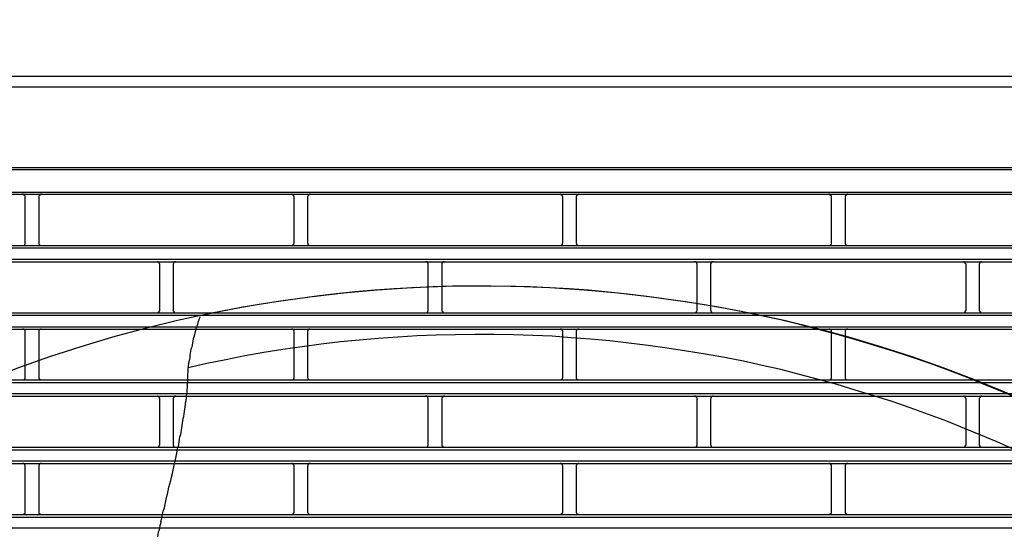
# Model space of a CAD drawing. Header units: millimetres. Extents: x 39871 to 53385, y 51832 to 57813.
# Tile 39 of 88: x 48523 to 48596, y 52586 to 52623. Entities that reach past the tile are written whole.
import ezdxf
from ezdxf import colors
from ezdxf.entities.mleader import LeaderData, LeaderLine
from ezdxf.math import Vec2, Vec3

# ---------------------------------------------------------------- set-up
doc = ezdxf.new("R2010")
doc.units = ezdxf.units.MM
doc.layers.add('AQUAREA', color=7, linetype='Continuous')
doc.layers.add('IS_KAN_OPIS', color=7, linetype='Continuous', lineweight=30)
doc.styles.add('ARIAL', font='ARIALN.TTF')

# ---------------------------------------------------------------- blocks, each defined once
blk = doc.blocks.new('SPLIT')
at = {"layer": 'AQUAREA'}
for points in [[(24316.35, -979.25), (24869.92, -979.25)], [(24316, -981.21), (24870.27, -981.21)], [(24308.59, -996.05), (24877.69, -996.05)], [(24308.59, -996.47), (24877.69, -996.47)], [(24308.59, -1000.6), (24877.69, -1000.6)], [(24308.59, -1001.02), (24877.69, -1001.02)], [(24517.47, -1001.51), (24517.47, -1001.51), (24517.47, -1001.44), (24517.47, -1001.37), (24517.47, -1001.3), (24517.4, -1001.3), (24517.4, -1001.23), (24517.33, -1001.23), (24517.33, -1001.16), (24517.25, -1001.16), (24517.25, -1001.09), (24517.19, -1001.09), (24517.12, -1001.09), (24517.12, -1001.02), (24517.05, -1001.02), (24516.98, -1001.02)], [(24520.48, -1001.02), (24520.48, -1001.02), (24520.4, -1001.02), (24520.34, -1001.02), (24520.34, -1001.09), (24520.27, -1001.09), (24520.2, -1001.09), (24520.2, -1001.16), (24520.13, -1001.16), (24520.13, -1001.23), (24520.05, -1001.23), (24520.05, -1001.3), (24519.99, -1001.3), (24519.99, -1001.37), (24519.99, -1001.44), (24519.99, -1001.51)], [(24567.1, -1001.51), (24567.1, -1001.51), (24567.1, -1001.44), (24567.1, -1001.37), (24567.03, -1001.37), (24567.03, -1001.3), (24567.03, -1001.23), (24566.95, -1001.23), (24566.95, -1001.16), (24566.89, -1001.16), (24566.89, -1001.09), (24566.82, -1001.09), (24566.75, -1001.09), (24566.68, -1001.09), (24566.68, -1001.02), (24566.6, -1001.02)], [(24570.04, -1001.02), (24570.04, -1001.02), (24569.97, -1001.02), (24569.97, -1001.09), (24569.9, -1001.09), (24569.83, -1001.09), (24569.83, -1001.16), (24569.75, -1001.16), (24569.69, -1001.16), (24569.69, -1001.23), (24569.69, -1001.3), (24569.62, -1001.3), (24569.62, -1001.37), (24569.62, -1001.44), (24569.55, -1001.44), (24569.55, -1001.51)], [(24616.73, -1001.51), (24616.73, -1001.51), (24616.73, -1001.44), (24616.66, -1001.44), (24616.66, -1001.37), (24616.66, -1001.3), (24616.59, -1001.3), (24616.59, -1001.23), (24616.59, -1001.16), (24616.52, -1001.16), (24616.45, -1001.09), (24616.38, -1001.09), (24616.31, -1001.09), (24616.31, -1001.02), (24616.24, -1001.02)], [(24619.67, -1001.02), (24619.67, -1001.02), (24619.6, -1001.02), (24619.6, -1001.09), (24619.53, -1001.09), (24619.46, -1001.09), (24619.39, -1001.09), (24619.39, -1001.16), (24619.32, -1001.16), (24619.32, -1001.23), (24619.25, -1001.23), (24619.25, -1001.3), (24619.25, -1001.37), (24619.18, -1001.37), (24619.18, -1001.44), (24619.18, -1001.51)], [(24666.29, -1001.51), (24666.29, -1001.51), (24666.29, -1001.44), (24666.29, -1001.37), (24666.29, -1001.3), (24666.22, -1001.3), (24666.22, -1001.23), (24666.15, -1001.23), (24666.15, -1001.16), (24666.08, -1001.16), (24666.08, -1001.09), (24666.01, -1001.09), (24665.94, -1001.09), (24665.94, -1001.02), (24665.87, -1001.02), (24665.8, -1001.02)], [(24669.3, -1001.02), (24669.3, -1001.02), (24669.23, -1001.02), (24669.16, -1001.02), (24669.16, -1001.09), (24669.09, -1001.09), (24669.02, -1001.09), (24669.02, -1001.16), (24668.95, -1001.16), (24668.95, -1001.23), (24668.88, -1001.23), (24668.88, -1001.3), (24668.81, -1001.3), (24668.81, -1001.37), (24668.81, -1001.44), (24668.81, -1001.51)], [(24517.47, -1009.98), (24517.47, -1001.51)], [(24519.99, -1001.51), (24519.99, -1009.98)], [(24567.1, -1009.98), (24567.1, -1001.51)], [(24569.55, -1001.51), (24569.55, -1009.98)], [(24616.73, -1009.98), (24616.73, -1001.51)], [(24619.18, -1001.51), (24619.18, -1009.98)], [(24666.29, -1009.98), (24666.29, -1001.51)], [(24668.81, -1001.51), (24668.81, -1009.98)], [(24343.87, -1010.47), (24842.41, -1010.47)], [(24516.98, -1010.47), (24516.98, -1010.47), (24517.05, -1010.47), (24517.12, -1010.47), (24517.19, -1010.47), (24517.19, -1010.4), (24517.25, -1010.4), (24517.33, -1010.4), (24517.33, -1010.33), (24517.4, -1010.33), (24517.4, -1010.26), (24517.4, -1010.19), (24517.47, -1010.19), (24517.47, -1010.12), (24517.47, -1010.05), (24517.47, -1009.98)], [(24519.99, -1009.98), (24519.99, -1009.98), (24519.99, -1010.05), (24519.99, -1010.12), (24519.99, -1010.19), (24520.05, -1010.19), (24520.05, -1010.26), (24520.05, -1010.33), (24520.13, -1010.33), (24520.2, -1010.4), (24520.27, -1010.4), (24520.27, -1010.47), (24520.34, -1010.47), (24520.4, -1010.47), (24520.48, -1010.47)], [(24566.6, -1010.47), (24566.6, -1010.47), (24566.68, -1010.47), (24566.75, -1010.47), (24566.82, -1010.4), (24566.89, -1010.4), (24566.89, -1010.33), (24566.95, -1010.33), (24566.95, -1010.26), (24567.03, -1010.26), (24567.03, -1010.19), (24567.03, -1010.12), (24567.1, -1010.12), (24567.1, -1010.05), (24567.1, -1009.98)], [(24569.55, -1009.98), (24569.55, -1009.98), (24569.55, -1010.05), (24569.62, -1010.05), (24569.62, -1010.12), (24569.62, -1010.19), (24569.62, -1010.26), (24569.69, -1010.26), (24569.69, -1010.33), (24569.75, -1010.33), (24569.75, -1010.4), (24569.83, -1010.4), (24569.9, -1010.4), (24569.9, -1010.47), (24569.97, -1010.47), (24570.04, -1010.47)], [(24616.24, -1010.47), (24616.24, -1010.47), (24616.31, -1010.47), (24616.38, -1010.47), (24616.38, -1010.4), (24616.45, -1010.4), (24616.52, -1010.4), (24616.52, -1010.33), (24616.59, -1010.33), (24616.59, -1010.26), (24616.66, -1010.26), (24616.66, -1010.19), (24616.66, -1010.12), (24616.66, -1010.05), (24616.73, -1010.05), (24616.73, -1009.98)], [(24619.18, -1009.98), (24619.18, -1009.98), (24619.18, -1010.05), (24619.18, -1010.12), (24619.25, -1010.12), (24619.25, -1010.19), (24619.25, -1010.26), (24619.32, -1010.26), (24619.32, -1010.33), (24619.39, -1010.33), (24619.39, -1010.4), (24619.46, -1010.4), (24619.53, -1010.47), (24619.6, -1010.47), (24619.67, -1010.47)], [(24665.8, -1010.47), (24665.8, -1010.47), (24665.87, -1010.47), (24665.94, -1010.47), (24666.01, -1010.47), (24666.01, -1010.4), (24666.08, -1010.4), (24666.15, -1010.33), (24666.22, -1010.33), (24666.22, -1010.26), (24666.22, -1010.19), (24666.29, -1010.19), (24666.29, -1010.12), (24666.29, -1010.05), (24666.29, -1009.98)], [(24668.81, -1009.98), (24668.81, -1009.98), (24668.81, -1010.05), (24668.81, -1010.12), (24668.81, -1010.19), (24668.88, -1010.19), (24668.88, -1010.26), (24668.88, -1010.33), (24668.95, -1010.33), (24669.02, -1010.4), (24669.09, -1010.4), (24669.09, -1010.47), (24669.16, -1010.47), (24669.23, -1010.47), (24669.3, -1010.47)], [(24343.87, -1010.89), (24842.41, -1010.89)], [(24343.87, -1012.99), (24842.41, -1012.99)], [(24343.87, -1013.48), (24842.41, -1013.48)], [(24542.32, -1013.97), (24542.32, -1013.9), (24542.32, -1013.83), (24542.25, -1013.83), (24542.25, -1013.76), (24542.25, -1013.69), (24542.18, -1013.69), (24542.18, -1013.62), (24542.1, -1013.55), (24542.04, -1013.55), (24542.04, -1013.48), (24541.97, -1013.48), (24541.9, -1013.48), (24541.83, -1013.48)], [(24542.32, -1022.37), (24542.32, -1013.97)], [(24545.25, -1013.48), (24545.25, -1013.48), (24545.19, -1013.48), (24545.12, -1013.48), (24545.05, -1013.48), (24545.05, -1013.55), (24544.98, -1013.55), (24544.9, -1013.55), (24544.9, -1013.62), (24544.84, -1013.62), (24544.84, -1013.69), (24544.84, -1013.76), (24544.77, -1013.76), (24544.77, -1013.83), (24544.77, -1013.9), (24544.77, -1013.97)], [(24544.77, -1013.97), (24544.77, -1022.37)], [(24591.88, -1013.97), (24591.88, -1013.9), (24591.88, -1013.83), (24591.88, -1013.76), (24591.88, -1013.69), (24591.8, -1013.69), (24591.8, -1013.62), (24591.74, -1013.62), (24591.74, -1013.55), (24591.67, -1013.55), (24591.67, -1013.48), (24591.6, -1013.48), (24591.53, -1013.48), (24591.45, -1013.48), (24591.39, -1013.48)], [(24591.88, -1022.37), (24591.88, -1013.97)], [(24594.89, -1013.48), (24594.89, -1013.48), (24594.82, -1013.48), (24594.75, -1013.48), (24594.68, -1013.48), (24594.6, -1013.48), (24594.6, -1013.55), (24594.54, -1013.55), (24594.54, -1013.62), (24594.47, -1013.62), (24594.47, -1013.69), (24594.4, -1013.69), (24594.4, -1013.76), (24594.4, -1013.83), (24594.4, -1013.9), (24594.4, -1013.97)], [(24594.4, -1013.97), (24594.4, -1022.37)], [(24641.51, -1013.97), (24641.51, -1013.9), (24641.51, -1013.83), (24641.51, -1013.76), (24641.44, -1013.76), (24641.44, -1013.69), (24641.44, -1013.62), (24641.37, -1013.62), (24641.37, -1013.55), (24641.3, -1013.55), (24641.23, -1013.55), (24641.23, -1013.48), (24641.16, -1013.48), (24641.09, -1013.48), (24641.02, -1013.48)], [(24641.51, -1022.37), (24641.51, -1013.97)], [(24644.45, -1013.48), (24644.45, -1013.48), (24644.38, -1013.48), (24644.31, -1013.48), (24644.24, -1013.48), (24644.24, -1013.55), (24644.17, -1013.55), (24644.1, -1013.62), (24644.1, -1013.69), (24644.03, -1013.69), (24644.03, -1013.76), (24644.03, -1013.83), (24643.96, -1013.83), (24643.96, -1013.9), (24643.96, -1013.97)], [(24643.96, -1013.97), (24643.96, -1022.37)], [(24691.14, -1013.97), (24691.14, -1013.9), (24691.14, -1013.83), (24691.07, -1013.83), (24691.07, -1013.76), (24691.07, -1013.69), (24691, -1013.69), (24691, -1013.62), (24690.93, -1013.55), (24690.86, -1013.55), (24690.86, -1013.48), (24690.79, -1013.48), (24690.72, -1013.48), (24690.65, -1013.48)], [(24691.14, -1022.37), (24691.14, -1013.97)], [(24694.08, -1013.48), (24694.08, -1013.48), (24694.01, -1013.48), (24693.94, -1013.48), (24693.87, -1013.48), (24693.87, -1013.55), (24693.8, -1013.55), (24693.73, -1013.55), (24693.73, -1013.62), (24693.66, -1013.62), (24693.66, -1013.69), (24693.66, -1013.76), (24693.59, -1013.76), (24693.59, -1013.83), (24693.59, -1013.9), (24693.59, -1013.97)], [(24693.59, -1013.97), (24693.59, -1022.37)], [(24701.15, -1038.82), (24697.86, -1037.42), (24694.5, -1036.09), (24691.21, -1034.76), (24687.85, -1033.43), (24684.49, -1032.24), (24681.06, -1031.05), (24677.7, -1029.93), (24674.27, -1028.88), (24670.77, -1027.83), (24667.34, -1026.85), (24663.91, -1025.94), (24660.41, -1025.03), (24656.91, -1024.19), (24653.41, -1023.42), (24649.91, -1022.72), (24646.34, -1022.02), (24642.84, -1021.39), (24639.27, -1020.83), (24635.7, -1020.34), (24632.2, -1019.85), (24628.63, -1019.43), (24625.06, -1019.08), (24621.42, -1018.73), (24617.85, -1018.45), (24614.28, -1018.24), (24610.71, -1018.1), (24607.14, -1018.03), (24603.5, -1017.96), (24599.93, -1017.96), (24596.36, -1017.96), (24592.79, -1018.1), (24589.15, -1018.24), (24585.58, -1018.45), (24582, -1018.73), (24578.44, -1019.01), (24574.87, -1019.36), (24571.3, -1019.78), (24567.73, -1020.27), (24564.15, -1020.76), (24560.65, -1021.32), (24557.09, -1021.95), (24553.59, -1022.65), (24550.02, -1023.35)], [(24308.59, -1022.86), (24877.69, -1022.86)], [(24541.83, -1022.86), (24541.83, -1022.86), (24541.9, -1022.86), (24541.97, -1022.86), (24542.04, -1022.79), (24542.1, -1022.79), (24542.1, -1022.72), (24542.18, -1022.72), (24542.18, -1022.65), (24542.25, -1022.65), (24542.25, -1022.58), (24542.25, -1022.51), (24542.32, -1022.44), (24542.32, -1022.37)], [(24544.77, -1022.37), (24544.77, -1022.37), (24544.77, -1022.44), (24544.77, -1022.51), (24544.84, -1022.58), (24544.84, -1022.65), (24544.9, -1022.65), (24544.9, -1022.72), (24544.98, -1022.72), (24544.98, -1022.79), (24545.05, -1022.79), (24545.05, -1022.86), (24545.12, -1022.86), (24545.19, -1022.86), (24545.25, -1022.86)], [(24591.39, -1022.86), (24591.39, -1022.86), (24591.45, -1022.86), (24591.53, -1022.86), (24591.6, -1022.86), (24591.6, -1022.79), (24591.67, -1022.79), (24591.74, -1022.79), (24591.74, -1022.72), (24591.8, -1022.72), (24591.8, -1022.65), (24591.8, -1022.58), (24591.88, -1022.58), (24591.88, -1022.51), (24591.88, -1022.44), (24591.88, -1022.37)], [(24594.4, -1022.37), (24594.4, -1022.37), (24594.4, -1022.44), (24594.4, -1022.51), (24594.4, -1022.58), (24594.47, -1022.58), (24594.47, -1022.65), (24594.47, -1022.72), (24594.54, -1022.72), (24594.54, -1022.79), (24594.6, -1022.79), (24594.68, -1022.79), (24594.68, -1022.86), (24594.75, -1022.86), (24594.82, -1022.86), (24594.89, -1022.86)], [(24641.02, -1022.86), (24641.02, -1022.86), (24641.09, -1022.86), (24641.16, -1022.86), (24641.23, -1022.86), (24641.23, -1022.79), (24641.3, -1022.79), (24641.3, -1022.72), (24641.37, -1022.72), (24641.37, -1022.65), (24641.44, -1022.65), (24641.44, -1022.58), (24641.51, -1022.51), (24641.51, -1022.44), (24641.51, -1022.37)], [(24643.96, -1022.37), (24643.96, -1022.37), (24643.96, -1022.44), (24644.03, -1022.44), (24644.03, -1022.51), (24644.03, -1022.58), (24644.03, -1022.65), (24644.1, -1022.65), (24644.1, -1022.72), (24644.17, -1022.72), (24644.17, -1022.79), (24644.24, -1022.79), (24644.31, -1022.86), (24644.38, -1022.86), (24644.45, -1022.86)], [(24690.65, -1022.86), (24690.65, -1022.86), (24690.72, -1022.86), (24690.79, -1022.86), (24690.86, -1022.79), (24690.93, -1022.79), (24690.93, -1022.72), (24691, -1022.72), (24691, -1022.65), (24691.07, -1022.65), (24691.07, -1022.58), (24691.07, -1022.51), (24691.07, -1022.44), (24691.14, -1022.44), (24691.14, -1022.37)], [(24693.59, -1022.37), (24693.59, -1022.37), (24693.59, -1022.44), (24693.59, -1022.51), (24693.66, -1022.58), (24693.66, -1022.65), (24693.73, -1022.65), (24693.73, -1022.72), (24693.8, -1022.72), (24693.8, -1022.79), (24693.87, -1022.79), (24693.87, -1022.86), (24693.94, -1022.86), (24694.01, -1022.86), (24694.08, -1022.86)], [(24308.59, -1023.28), (24877.69, -1023.28)], [(24549.74, -1023.63), (24549.6, -1023.98), (24549.45, -1024.33), (24549.32, -1024.68), (24549.25, -1025.1), (24549.1, -1025.45), (24548.97, -1025.8), (24548.9, -1026.22), (24548.75, -1026.57), (24548.69, -1026.92), (24548.62, -1027.34), (24548.48, -1027.69), (24548.4, -1028.04), (24548.34, -1028.46), (24548.27, -1028.81), (24548.2, -1029.23), (24548.05, -1029.58), (24547.99, -1029.93), (24547.92, -1030.35), (24547.85, -1030.7), (24547.85, -1031.12), (24547.78, -1031.47), (24547.7, -1031.89), (24547.64, -1032.24), (24547.57, -1032.66), (24547.57, -1033.01)], [(24308.59, -1025.45), (24877.69, -1025.45)], [(24308.59, -1025.87), (24877.69, -1025.87)], [(24517.47, -1026.36), (24517.47, -1026.36), (24517.47, -1026.29), (24517.47, -1026.22), (24517.47, -1026.15), (24517.47, -1026.08), (24517.4, -1026.08), (24517.4, -1026.01), (24517.33, -1026.01), (24517.33, -1025.94), (24517.25, -1025.94), (24517.19, -1025.87), (24517.12, -1025.87), (24517.05, -1025.87), (24516.98, -1025.87)], [(24517.47, -1034.76), (24517.47, -1026.36)], [(24520.48, -1025.87), (24520.48, -1025.87), (24520.4, -1025.87), (24520.34, -1025.87), (24520.27, -1025.87), (24520.2, -1025.94), (24520.13, -1025.94), (24520.13, -1026.01), (24520.05, -1026.01), (24520.05, -1026.08), (24519.99, -1026.15), (24519.99, -1026.22), (24519.99, -1026.29), (24519.99, -1026.36)], [(24519.99, -1026.36), (24519.99, -1034.76)], [(24700.66, -1048.41), (24697.44, -1046.94), (24694.15, -1045.54), (24690.86, -1044.21), (24687.57, -1042.88), (24684.21, -1041.62), (24680.85, -1040.43), (24677.49, -1039.24), (24674.13, -1038.19), (24670.7, -1037.14), (24667.34, -1036.09), (24663.91, -1035.18), (24660.41, -1034.27), (24656.98, -1033.36), (24653.48, -1032.59), (24650.05, -1031.82), (24646.55, -1031.12), (24643.05, -1030.49), (24639.55, -1029.93), (24635.98, -1029.37), (24632.48, -1028.88), (24628.91, -1028.46), (24625.41, -1028.04), (24621.84, -1027.76), (24618.27, -1027.48), (24614.77, -1027.2), (24611.2, -1027.06), (24607.63, -1026.92), (24604.06, -1026.85), (24600.49, -1026.85), (24596.92, -1026.92), (24593.35, -1026.99), (24589.85, -1027.13), (24586.28, -1027.34), (24582.7, -1027.62), (24579.14, -1027.9), (24575.64, -1028.25), (24572.07, -1028.67), (24568.57, -1029.16), (24565, -1029.65), (24561.5, -1030.21), (24558, -1030.84), (24554.5, -1031.54), (24551, -1032.24), (24547.57, -1033.01)], [(24567.1, -1026.36), (24567.1, -1026.36), (24567.1, -1026.29), (24567.1, -1026.22), (24567.1, -1026.15), (24567.03, -1026.15), (24567.03, -1026.08), (24567.03, -1026.01), (24566.95, -1026.01), (24566.95, -1025.94), (24566.89, -1025.94), (24566.82, -1025.94), (24566.82, -1025.87), (24566.75, -1025.87), (24566.68, -1025.87), (24566.6, -1025.87)], [(24567.1, -1034.76), (24567.1, -1026.36)], [(24570.04, -1025.87), (24570.04, -1025.87), (24569.97, -1025.87), (24569.9, -1025.87), (24569.83, -1025.87), (24569.83, -1025.94), (24569.75, -1025.94), (24569.75, -1026.01), (24569.69, -1026.01), (24569.69, -1026.08), (24569.62, -1026.08), (24569.62, -1026.15), (24569.62, -1026.22), (24569.55, -1026.29), (24569.55, -1026.36)], [(24569.55, -1026.36), (24569.55, -1034.76)], [(24616.73, -1026.36), (24616.73, -1026.36), (24616.73, -1026.29), (24616.66, -1026.22), (24616.66, -1026.15), (24616.66, -1026.08), (24616.59, -1026.08), (24616.59, -1026.01), (24616.52, -1026.01), (24616.52, -1025.94), (24616.45, -1025.94), (24616.45, -1025.87), (24616.38, -1025.87), (24616.31, -1025.87), (24616.24, -1025.87)], [(24616.73, -1034.76), (24616.73, -1026.36)], [(24619.67, -1025.87), (24619.67, -1025.87), (24619.6, -1025.87), (24619.53, -1025.87), (24619.46, -1025.87), (24619.46, -1025.94), (24619.39, -1025.94), (24619.32, -1025.94), (24619.32, -1026.01), (24619.25, -1026.08), (24619.25, -1026.15), (24619.18, -1026.15), (24619.18, -1026.22), (24619.18, -1026.29), (24619.18, -1026.36)], [(24619.18, -1026.36), (24619.18, -1034.76)], [(24666.29, -1026.36), (24666.29, -1026.36), (24666.29, -1026.29), (24666.29, -1026.22), (24666.29, -1026.15), (24666.22, -1026.08), (24666.22, -1026.01), (24666.15, -1026.01), (24666.15, -1025.94), (24666.08, -1025.94), (24666.01, -1025.87), (24665.94, -1025.87), (24665.87, -1025.87), (24665.8, -1025.87)], [(24666.29, -1034.76), (24666.29, -1026.36)], [(24669.3, -1025.87), (24669.3, -1025.87), (24669.23, -1025.87), (24669.16, -1025.87), (24669.09, -1025.87), (24669.02, -1025.94), (24668.95, -1025.94), (24668.95, -1026.01), (24668.88, -1026.01), (24668.88, -1026.08), (24668.81, -1026.15), (24668.81, -1026.22), (24668.81, -1026.29), (24668.81, -1026.36)], [(24668.81, -1026.36), (24668.81, -1034.76)], [(24547, -1040.22), (24547.08, -1039.8), (24547.08, -1039.45), (24547.15, -1039.03), (24547.22, -1038.61), (24547.22, -1038.26), (24547.29, -1037.84), (24547.35, -1037.42), (24547.35, -1037.07), (24547.43, -1036.65), (24547.43, -1036.23), (24547.43, -1035.81), (24547.5, -1035.46), (24547.5, -1035.04), (24547.5, -1034.62), (24547.5, -1034.2), (24547.57, -1033.85), (24547.57, -1033.43), (24547.57, -1033.01)], [(24308.59, -1035.25), (24877.69, -1035.25)], [(24308.59, -1035.74), (24877.69, -1035.74)], [(24516.98, -1035.25), (24516.98, -1035.25), (24517.05, -1035.25), (24517.12, -1035.25), (24517.19, -1035.25), (24517.25, -1035.18), (24517.33, -1035.18), (24517.33, -1035.11), (24517.4, -1035.11), (24517.4, -1035.04), (24517.47, -1034.97), (24517.47, -1034.9), (24517.47, -1034.83), (24517.47, -1034.76)], [(24519.99, -1034.76), (24519.99, -1034.76), (24519.99, -1034.83), (24519.99, -1034.9), (24519.99, -1034.97), (24520.05, -1034.97), (24520.05, -1035.04), (24520.05, -1035.11), (24520.13, -1035.11), (24520.13, -1035.18), (24520.2, -1035.18), (24520.27, -1035.25), (24520.34, -1035.25), (24520.4, -1035.25), (24520.48, -1035.25)], [(24566.6, -1035.25), (24566.6, -1035.25), (24566.68, -1035.25), (24566.75, -1035.25), (24566.82, -1035.25), (24566.82, -1035.18), (24566.89, -1035.18), (24566.95, -1035.18), (24566.95, -1035.11), (24567.03, -1035.11), (24567.03, -1035.04), (24567.03, -1034.97), (24567.1, -1034.97), (24567.1, -1034.9), (24567.1, -1034.83), (24567.1, -1034.76)], [(24569.55, -1034.76), (24569.55, -1034.76), (24569.55, -1034.83), (24569.62, -1034.9), (24569.62, -1034.97), (24569.62, -1035.04), (24569.69, -1035.04), (24569.69, -1035.11), (24569.75, -1035.11), (24569.75, -1035.18), (24569.83, -1035.18), (24569.83, -1035.25), (24569.9, -1035.25), (24569.97, -1035.25), (24570.04, -1035.25)], [(24616.24, -1035.25), (24616.24, -1035.25), (24616.31, -1035.25), (24616.38, -1035.25), (24616.45, -1035.25), (24616.45, -1035.18), (24616.52, -1035.18), (24616.52, -1035.11), (24616.59, -1035.11), (24616.59, -1035.04), (24616.66, -1035.04), (24616.66, -1034.97), (24616.66, -1034.9), (24616.73, -1034.83), (24616.73, -1034.76)], [(24619.18, -1034.76), (24619.18, -1034.76), (24619.18, -1034.83), (24619.18, -1034.9), (24619.18, -1034.97), (24619.25, -1034.97), (24619.25, -1035.04), (24619.32, -1035.11), (24619.32, -1035.18), (24619.39, -1035.18), (24619.46, -1035.18), (24619.46, -1035.25), (24619.53, -1035.25), (24619.6, -1035.25), (24619.67, -1035.25)], [(24665.8, -1035.25), (24665.8, -1035.25), (24665.87, -1035.25), (24665.94, -1035.25), (24666.01, -1035.25), (24666.08, -1035.18), (24666.15, -1035.18), (24666.15, -1035.11), (24666.22, -1035.11), (24666.22, -1035.04), (24666.22, -1034.97), (24666.29, -1034.97), (24666.29, -1034.9), (24666.29, -1034.83), (24666.29, -1034.76)], [(24668.81, -1034.76), (24668.81, -1034.76), (24668.81, -1034.83), (24668.81, -1034.9), (24668.81, -1034.97), (24668.88, -1034.97), (24668.88, -1035.04), (24668.88, -1035.11), (24668.95, -1035.11), (24668.95, -1035.18), (24669.02, -1035.18), (24669.09, -1035.25), (24669.16, -1035.25), (24669.23, -1035.25), (24669.3, -1035.25)], [(24308.59, -1037.77), (24877.69, -1037.77)], [(24308.59, -1038.26), (24877.69, -1038.26)], [(24542.32, -1038.75), (24542.32, -1038.75), (24542.32, -1038.68), (24542.25, -1038.61), (24542.25, -1038.54), (24542.25, -1038.47), (24542.18, -1038.47), (24542.18, -1038.4), (24542.1, -1038.4), (24542.1, -1038.33), (24542.04, -1038.33), (24541.97, -1038.26), (24541.9, -1038.26), (24541.83, -1038.26)], [(24542.32, -1047.15), (24542.32, -1038.75)], [(24545.25, -1038.26), (24545.25, -1038.26), (24545.19, -1038.26), (24545.12, -1038.26), (24545.05, -1038.26), (24545.05, -1038.33), (24544.98, -1038.33), (24544.98, -1038.4), (24544.9, -1038.4), (24544.9, -1038.47), (24544.84, -1038.47), (24544.84, -1038.54), (24544.77, -1038.61), (24544.77, -1038.68), (24544.77, -1038.75)], [(24544.77, -1038.75), (24544.77, -1047.15)], [(24591.88, -1038.75), (24591.88, -1038.75), (24591.88, -1038.68), (24591.88, -1038.61), (24591.88, -1038.54), (24591.8, -1038.54), (24591.8, -1038.47), (24591.8, -1038.4), (24591.74, -1038.4), (24591.74, -1038.33), (24591.67, -1038.33), (24591.6, -1038.33), (24591.6, -1038.26), (24591.53, -1038.26), (24591.45, -1038.26), (24591.39, -1038.26)], [(24591.88, -1047.15), (24591.88, -1038.75)], [(24594.89, -1038.26), (24594.89, -1038.26), (24594.82, -1038.26), (24594.75, -1038.26), (24594.68, -1038.26), (24594.68, -1038.33), (24594.6, -1038.33), (24594.54, -1038.33), (24594.54, -1038.4), (24594.47, -1038.4), (24594.47, -1038.47), (24594.47, -1038.54), (24594.4, -1038.54), (24594.4, -1038.61), (24594.4, -1038.68), (24594.4, -1038.75)], [(24594.4, -1038.75), (24594.4, -1047.15)], [(24641.51, -1038.75), (24641.51, -1038.75), (24641.51, -1038.68), (24641.51, -1038.61), (24641.44, -1038.54), (24641.44, -1038.47), (24641.37, -1038.47), (24641.37, -1038.4), (24641.3, -1038.4), (24641.3, -1038.33), (24641.23, -1038.33), (24641.23, -1038.26), (24641.16, -1038.26), (24641.09, -1038.26), (24641.02, -1038.26)], [(24641.51, -1047.15), (24641.51, -1038.75)], [(24644.45, -1038.26), (24644.45, -1038.26), (24644.38, -1038.26), (24644.31, -1038.26), (24644.24, -1038.33), (24644.17, -1038.33), (24644.17, -1038.4), (24644.1, -1038.4), (24644.1, -1038.47), (24644.03, -1038.47), (24644.03, -1038.54), (24644.03, -1038.61), (24644.03, -1038.68), (24643.96, -1038.68), (24643.96, -1038.75)], [(24643.96, -1038.75), (24643.96, -1047.15)], [(24691.14, -1038.75), (24691.14, -1038.75), (24691.14, -1038.68), (24691.07, -1038.68), (24691.07, -1038.61), (24691.07, -1038.54), (24691.07, -1038.47), (24691, -1038.47), (24691, -1038.4), (24690.93, -1038.4), (24690.93, -1038.33), (24690.86, -1038.33), (24690.79, -1038.26), (24690.72, -1038.26), (24690.65, -1038.26)], [(24691.14, -1047.15), (24691.14, -1038.75)], [(24694.08, -1038.26), (24694.08, -1038.26), (24694.01, -1038.26), (24693.94, -1038.26), (24693.87, -1038.26), (24693.87, -1038.33), (24693.8, -1038.33), (24693.8, -1038.4), (24693.73, -1038.4), (24693.73, -1038.47), (24693.66, -1038.47), (24693.66, -1038.54), (24693.59, -1038.61), (24693.59, -1038.68), (24693.59, -1038.75)], [(24693.59, -1038.75), (24693.59, -1047.15)], [(24545.47, -1048.76), (24545.54, -1048.34), (24545.6, -1047.92), (24545.75, -1047.5), (24545.82, -1047.08), (24545.89, -1046.66), (24545.95, -1046.24), (24546.03, -1045.75), (24546.17, -1045.33), (24546.24, -1044.91), (24546.3, -1044.49), (24546.38, -1044.07), (24546.45, -1043.65), (24546.52, -1043.23), (24546.59, -1042.81), (24546.65, -1042.39), (24546.73, -1041.97), (24546.8, -1041.48), (24546.87, -1041.06), (24546.94, -1040.64), (24547, -1040.22)], [(24308.59, -1047.64), (24877.69, -1047.64)], [(24308.59, -1048.13), (24877.69, -1048.13)], [(24541.83, -1047.64), (24541.83, -1047.64), (24541.9, -1047.64), (24541.97, -1047.64), (24542.04, -1047.64), (24542.04, -1047.57), (24542.1, -1047.57), (24542.18, -1047.5), (24542.18, -1047.43), (24542.25, -1047.43), (24542.25, -1047.36), (24542.25, -1047.29), (24542.32, -1047.29), (24542.32, -1047.22), (24542.32, -1047.15)], [(24544.77, -1047.15), (24544.77, -1047.22), (24544.77, -1047.29), (24544.77, -1047.36), (24544.84, -1047.36), (24544.84, -1047.43), (24544.84, -1047.5), (24544.9, -1047.5), (24544.9, -1047.57), (24544.98, -1047.57), (24545.05, -1047.57), (24545.05, -1047.64), (24545.12, -1047.64), (24545.19, -1047.64), (24545.25, -1047.64)], [(24591.39, -1047.64), (24591.39, -1047.64), (24591.45, -1047.64), (24591.53, -1047.64), (24591.6, -1047.64), (24591.67, -1047.64), (24591.67, -1047.57), (24591.74, -1047.57), (24591.74, -1047.5), (24591.8, -1047.5), (24591.8, -1047.43), (24591.88, -1047.43), (24591.88, -1047.36), (24591.88, -1047.29), (24591.88, -1047.22), (24591.88, -1047.15)], [(24594.4, -1047.15), (24594.4, -1047.22), (24594.4, -1047.29), (24594.4, -1047.36), (24594.4, -1047.43), (24594.47, -1047.43), (24594.47, -1047.5), (24594.54, -1047.5), (24594.54, -1047.57), (24594.6, -1047.57), (24594.6, -1047.64), (24594.68, -1047.64), (24594.75, -1047.64), (24594.82, -1047.64), (24594.89, -1047.64)], [(24641.02, -1047.64), (24641.02, -1047.64), (24641.09, -1047.64), (24641.16, -1047.64), (24641.23, -1047.64), (24641.23, -1047.57), (24641.3, -1047.57), (24641.37, -1047.57), (24641.37, -1047.5), (24641.44, -1047.5), (24641.44, -1047.43), (24641.44, -1047.36), (24641.51, -1047.36), (24641.51, -1047.29), (24641.51, -1047.22), (24641.51, -1047.15)], [(24643.96, -1047.15), (24643.96, -1047.22), (24643.96, -1047.29), (24644.03, -1047.29), (24644.03, -1047.36), (24644.03, -1047.43), (24644.1, -1047.43), (24644.1, -1047.5), (24644.17, -1047.57), (24644.24, -1047.57), (24644.24, -1047.64), (24644.31, -1047.64), (24644.38, -1047.64), (24644.45, -1047.64)], [(24690.65, -1047.64), (24690.65, -1047.64), (24690.72, -1047.64), (24690.79, -1047.64), (24690.86, -1047.64), (24690.86, -1047.57), (24690.93, -1047.57), (24691, -1047.5), (24691, -1047.43), (24691.07, -1047.43), (24691.07, -1047.36), (24691.07, -1047.29), (24691.14, -1047.29), (24691.14, -1047.22), (24691.14, -1047.15)], [(24693.59, -1047.15), (24693.59, -1047.22), (24693.59, -1047.29), (24693.59, -1047.36), (24693.66, -1047.36), (24693.66, -1047.43), (24693.66, -1047.5), (24693.73, -1047.5), (24693.73, -1047.57), (24693.8, -1047.57), (24693.87, -1047.57), (24693.87, -1047.64), (24693.94, -1047.64), (24694.01, -1047.64), (24694.08, -1047.64)], [(24308.59, -1050.16), (24877.69, -1050.16)], [(24542.53, -1061.36), (24542.67, -1060.73), (24542.8, -1060.1), (24542.95, -1059.47), (24543.15, -1058.84), (24543.3, -1058.21), (24543.44, -1057.58), (24543.58, -1056.95), (24543.72, -1056.32), (24543.85, -1055.69), (24544, -1055.06), (24544.14, -1054.43), (24544.35, -1053.8), (24544.49, -1053.17), (24544.63, -1052.54), (24544.77, -1051.91), (24544.9, -1051.28), (24545.05, -1050.65), (24545.19, -1050.02), (24545.33, -1049.39), (24545.47, -1048.76)], [(24308.59, -1050.65), (24877.69, -1050.65)], [(24517.47, -1051.14), (24517.47, -1051.14), (24517.47, -1051.07), (24517.47, -1051), (24517.47, -1050.93), (24517.4, -1050.93), (24517.4, -1050.86), (24517.4, -1050.79), (24517.33, -1050.79), (24517.33, -1050.72), (24517.25, -1050.72), (24517.19, -1050.72), (24517.19, -1050.65), (24517.12, -1050.65), (24517.05, -1050.65), (24516.98, -1050.65)], [(24517.47, -1059.61), (24517.47, -1051.14)], [(24520.48, -1050.65), (24520.48, -1050.65), (24520.4, -1050.65), (24520.34, -1050.65), (24520.27, -1050.65), (24520.27, -1050.72), (24520.2, -1050.72), (24520.13, -1050.79), (24520.05, -1050.79), (24520.05, -1050.86), (24520.05, -1050.93), (24519.99, -1050.93), (24519.99, -1051), (24519.99, -1051.07), (24519.99, -1051.14)], [(24519.99, -1051.14), (24519.99, -1059.61)], [(24567.1, -1051.14), (24567.1, -1051.14), (24567.1, -1051.07), (24567.1, -1051), (24567.03, -1051), (24567.03, -1050.93), (24567.03, -1050.86), (24566.95, -1050.86), (24566.95, -1050.79), (24566.89, -1050.79), (24566.89, -1050.72), (24566.82, -1050.72), (24566.75, -1050.65), (24566.68, -1050.65), (24566.6, -1050.65)], [(24567.1, -1059.61), (24567.1, -1051.14)], [(24570.04, -1050.65), (24570.04, -1050.65), (24569.97, -1050.65), (24569.9, -1050.65), (24569.9, -1050.72), (24569.83, -1050.72), (24569.75, -1050.72), (24569.75, -1050.79), (24569.69, -1050.79), (24569.69, -1050.86), (24569.62, -1050.86), (24569.62, -1050.93), (24569.62, -1051), (24569.62, -1051.07), (24569.55, -1051.07), (24569.55, -1051.14)], [(24569.55, -1051.14), (24569.55, -1059.61)], [(24616.73, -1051.14), (24616.73, -1051.14), (24616.73, -1051.07), (24616.66, -1051.07), (24616.66, -1051), (24616.66, -1050.93), (24616.66, -1050.86), (24616.59, -1050.86), (24616.59, -1050.79), (24616.52, -1050.79), (24616.52, -1050.72), (24616.45, -1050.72), (24616.38, -1050.72), (24616.38, -1050.65), (24616.31, -1050.65), (24616.24, -1050.65)], [(24616.73, -1059.61), (24616.73, -1051.14)], [(24619.67, -1050.65), (24619.67, -1050.65), (24619.6, -1050.65), (24619.53, -1050.65), (24619.46, -1050.72), (24619.39, -1050.72), (24619.39, -1050.79), (24619.32, -1050.79), (24619.32, -1050.86), (24619.25, -1050.86), (24619.25, -1050.93), (24619.25, -1051), (24619.18, -1051), (24619.18, -1051.07), (24619.18, -1051.14)], [(24619.18, -1051.14), (24619.18, -1059.61)], [(24666.29, -1051.14), (24666.29, -1051.14), (24666.29, -1051.07), (24666.29, -1051), (24666.29, -1050.93), (24666.22, -1050.93), (24666.22, -1050.86), (24666.22, -1050.79), (24666.15, -1050.79), (24666.08, -1050.72), (24666.01, -1050.72), (24666.01, -1050.65), (24665.94, -1050.65), (24665.87, -1050.65), (24665.8, -1050.65)], [(24666.29, -1059.61), (24666.29, -1051.14)], [(24669.3, -1050.65), (24669.3, -1050.65), (24669.23, -1050.65), (24669.16, -1050.65), (24669.09, -1050.65), (24669.09, -1050.72), (24669.02, -1050.72), (24668.95, -1050.79), (24668.88, -1050.79), (24668.88, -1050.86), (24668.88, -1050.93), (24668.81, -1050.93), (24668.81, -1051), (24668.81, -1051.07), (24668.81, -1051.14)], [(24668.81, -1051.14), (24668.81, -1059.61)], [(24516.98, -1060.1), (24516.98, -1060.1), (24517.05, -1060.1), (24517.12, -1060.1), (24517.12, -1060.03), (24517.19, -1060.03), (24517.25, -1060.03), (24517.25, -1059.96), (24517.33, -1059.96), (24517.33, -1059.89), (24517.4, -1059.89), (24517.4, -1059.82), (24517.47, -1059.82), (24517.47, -1059.75), (24517.47, -1059.68), (24517.47, -1059.61)], [(24519.99, -1059.61), (24519.99, -1059.61), (24519.99, -1059.68), (24519.99, -1059.75), (24519.99, -1059.82), (24520.05, -1059.82), (24520.05, -1059.89), (24520.13, -1059.89), (24520.13, -1059.96), (24520.2, -1059.96), (24520.2, -1060.03), (24520.27, -1060.03), (24520.34, -1060.03), (24520.34, -1060.1), (24520.4, -1060.1), (24520.48, -1060.1)], [(24566.6, -1060.1), (24566.6, -1060.1), (24566.68, -1060.1), (24566.68, -1060.03), (24566.75, -1060.03), (24566.82, -1060.03), (24566.89, -1060.03), (24566.89, -1059.96), (24566.95, -1059.96), (24566.95, -1059.89), (24567.03, -1059.89), (24567.03, -1059.82), (24567.03, -1059.75), (24567.1, -1059.75), (24567.1, -1059.68), (24567.1, -1059.61)], [(24569.55, -1059.61), (24569.55, -1059.61), (24569.55, -1059.68), (24569.62, -1059.68), (24569.62, -1059.75), (24569.62, -1059.82), (24569.69, -1059.82), (24569.69, -1059.89), (24569.69, -1059.96), (24569.75, -1059.96), (24569.83, -1059.96), (24569.83, -1060.03), (24569.9, -1060.03), (24569.97, -1060.03), (24569.97, -1060.1), (24570.04, -1060.1)], [(24616.24, -1060.1), (24616.24, -1060.1), (24616.31, -1060.1), (24616.31, -1060.03), (24616.38, -1060.03), (24616.45, -1060.03), (24616.52, -1059.96), (24616.59, -1059.96), (24616.59, -1059.89), (24616.59, -1059.82), (24616.66, -1059.82), (24616.66, -1059.75), (24616.66, -1059.68), (24616.73, -1059.68), (24616.73, -1059.61)], [(24619.18, -1059.61), (24619.18, -1059.61), (24619.18, -1059.68), (24619.18, -1059.75), (24619.25, -1059.75), (24619.25, -1059.82), (24619.25, -1059.89), (24619.32, -1059.89), (24619.32, -1059.96), (24619.39, -1059.96), (24619.39, -1060.03), (24619.46, -1060.03), (24619.53, -1060.03), (24619.6, -1060.03), (24619.6, -1060.1), (24619.67, -1060.1)], [(24665.8, -1060.1), (24665.8, -1060.1), (24665.87, -1060.1), (24665.94, -1060.1), (24665.94, -1060.03), (24666.01, -1060.03), (24666.08, -1060.03), (24666.08, -1059.96), (24666.15, -1059.96), (24666.15, -1059.89), (24666.22, -1059.89), (24666.22, -1059.82), (24666.29, -1059.82), (24666.29, -1059.75), (24666.29, -1059.68), (24666.29, -1059.61)], [(24668.81, -1059.61), (24668.81, -1059.61), (24668.81, -1059.68), (24668.81, -1059.75), (24668.81, -1059.82), (24668.88, -1059.82), (24668.88, -1059.89), (24668.95, -1059.89), (24668.95, -1059.96), (24669.02, -1059.96), (24669.02, -1060.03), (24669.09, -1060.03), (24669.16, -1060.03), (24669.16, -1060.1), (24669.23, -1060.1), (24669.3, -1060.1)], [(24308.59, -1060.1), (24877.69, -1060.1)], [(24308.59, -1060.59), (24877.69, -1060.59)], [(24542.53, -1061.36), (24542.45, -1061.78), (24542.32, -1062.13), (24542.25, -1062.55), (24542.18, -1062.97), (24542.04, -1063.32), (24541.97, -1063.74), (24541.9, -1064.16), (24541.83, -1064.51), (24541.75, -1064.93), (24541.62, -1065.35), (24541.55, -1065.7), (24541.48, -1066.12), (24541.4, -1066.54), (24541.34, -1066.89)], [(24308.59, -1062.55), (24877.69, -1062.55)]]:
    blk.add_lwpolyline(points, dxfattribs=at)
blk.add_open_spline([(24849.6, -1265.94), (24849.6, -1128.96), (24738.55, -1017.91), (24601.57, -1017.91), (24464.58, -1017.91), (24353.54, -1128.96), (24353.54, -1265.94), (24353.54, -1402.93), (24464.58, -1513.97), (24601.57, -1513.97), (24738.55, -1513.97), (24849.6, -1402.93), (24849.6, -1265.94)], degree=3, knots=[0, 0, 0, 0, 1, 1, 1, 2, 2, 2, 3, 3, 3, 4, 4, 4, 4], dxfattribs=at)
blk = doc.blocks.new('_None')

msp = doc.modelspace()

# ---------------------------------------------------------------- block references
at = {"lineweight": 13, "xscale": 0.4, "yscale": 0.4, "zscale": 0.4}
msp.add_blockref('SPLIT', (38716.626, 53010.774), dxfattribs=at)

# ---------------------------------------------------------------- leaders
at = {"layer": 'IS_KAN_OPIS', "color": 212}
ml = msp.add_multileader_mtext('Standard', dxfattribs=at)
ml.set_content('\\pxql;{\\C256;Układ pompowy - \\A1;obieg ogrzewania\\Pgrzejnikowego 55/45%%DC; 35kPa; 11,3kW; 917,53kg/h\\P\\C1;Pompa  1~230V; 0,2kW}', color=212, style='ARIAL')
ml.set_leader_properties(color=212)
ml.set_arrow_properties(name='NONE')
ml.build(insert=Vec2(0, 0))
ml.multileader.update_dxf_attribs({"text_left_attachment_type": 6, "text_right_attachment_type": 6, "dogleg_length": 5, "arrow_head_size": 3})
ctx = ml.context
ctx.base_point, ctx.char_height, ctx.arrow_head_size, ctx.landing_gap_size, ctx.plane_origin = Vec3(45306.642, 52379.527), 30, 3, 1, Vec3(43632.71, 52295.388)
ctx.left_attachment, ctx.right_attachment = 6, 6
notes = []
notes.append((ctx, [(0, (1, 1, 0), (45301.642, 52379.527), (1, 0), 5, [(0, [(45125.376, 52771.048)], 0, [])])]))
ctx.mtext.insert, ctx.mtext.width, ctx.mtext.flow_direction = Vec3(45307.642, 52417.856), 8077.03979, 5
for ctx, leaders in notes:
    for number, flags, end, landing, length, lines in leaders:
        leader = LeaderData()
        leader.index, (leader.has_last_leader_line, leader.has_dogleg_vector, leader.attachment_direction) = number, flags
        leader.last_leader_point, leader.dogleg_vector, leader.dogleg_length = Vec3(end), Vec3(landing), length
        for number, points, colour, breaks in lines:
            line = LeaderLine()
            line.index, line.vertices, line.color, line.breaks = number, Vec3.list(points), colors.encode_raw_color(colour), breaks
            leader.lines.append(line)
        ctx.leaders.append(leader)

doc.saveas('drawing.dxf')
